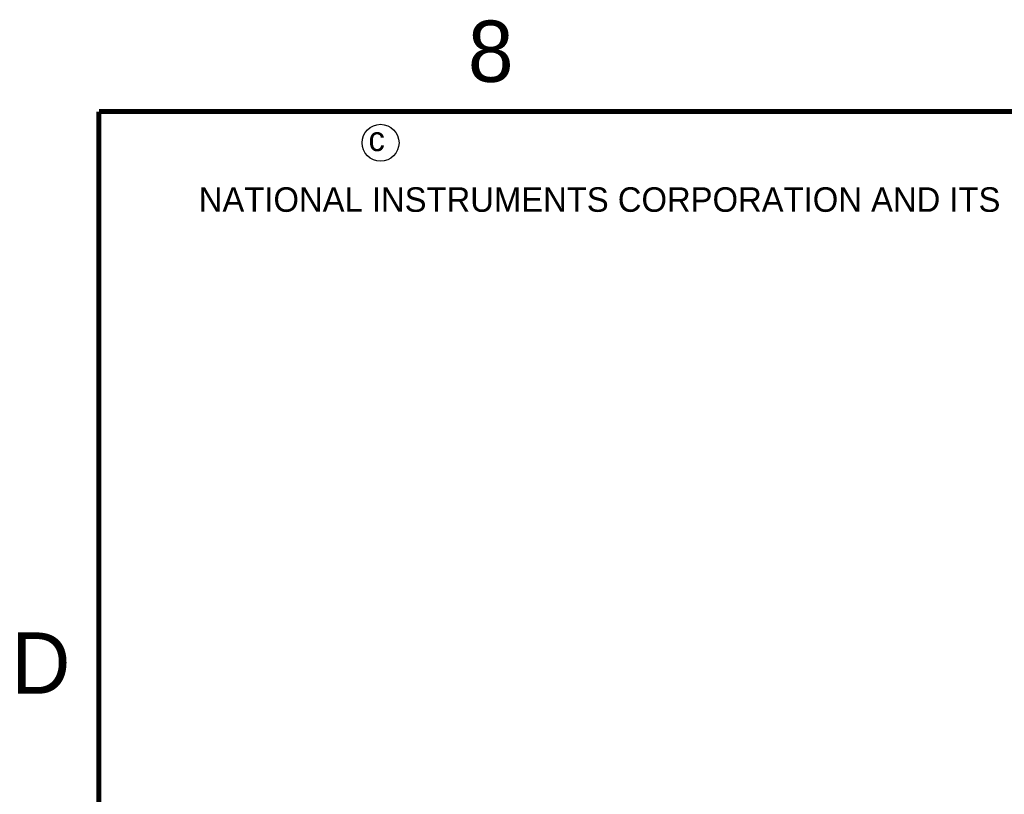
# Model space of a CAD drawing. Header units: inches. Extents: x 0 to 34, y 0 to 22.
# Tile 35 of 145: x 0.2 to 4.2, y 18.7 to 21.9. Entities that reach past the tile are written whole.
import ezdxf

# ---------------------------------------------------------------- set-up
doc = ezdxf.new("R2010")
doc.units = ezdxf.units.IN
doc.header["$LTSCALE"] = 1.87
doc.header["$MEASUREMENT"] = 0
doc.layers.get('0').update_dxf_attribs({"linetype": 'CONTINUOUS'})
doc.styles.add('TEXTSTYLE_2', font='txt')

msp = doc.modelspace()

# ---------------------------------------------------------------- linework, layer by layer
at = {"color": 7, "linetype": 'CONTINUOUS', "const_width": 0.02}
for points in [[(0.5, 21.5), (0.5, 0.5)], [(33.5, 21.5), (0.5, 21.5)]]:
    msp.add_lwpolyline(points, dxfattribs=at)
at = {"color": 2, "linetype": 'CONTINUOUS'}
msp.add_circle((1.6484, 21.3727), 0.0754, dxfattribs=at)

# ---------------------------------------------------------------- texts
at = {"color": 2, "linetype": 'CONTINUOUS', "attachment_point": 1, "line_spacing_factor": 0.9, "style": 'TEXTSTYLE_2'}
for s, insert, char_height, width in [('8', (2.0046, 21.8713), 0.25, 0.25), ('c', (1.599, 21.4388), 0.1, 0.1), ('NATIONAL INSTRUMENTS CORPORATION AND ITS LICENSORS.  ALL RIGHTS RESERVED.', (0.9071, 21.1911), 0.1, 7.3), ('D', (0.1424, 19.375), 0.25, 0.25)]:
    msp.add_mtext(s, dxfattribs=dict(at, insert=insert, char_height=char_height, width=width))

doc.saveas('drawing.dxf')
